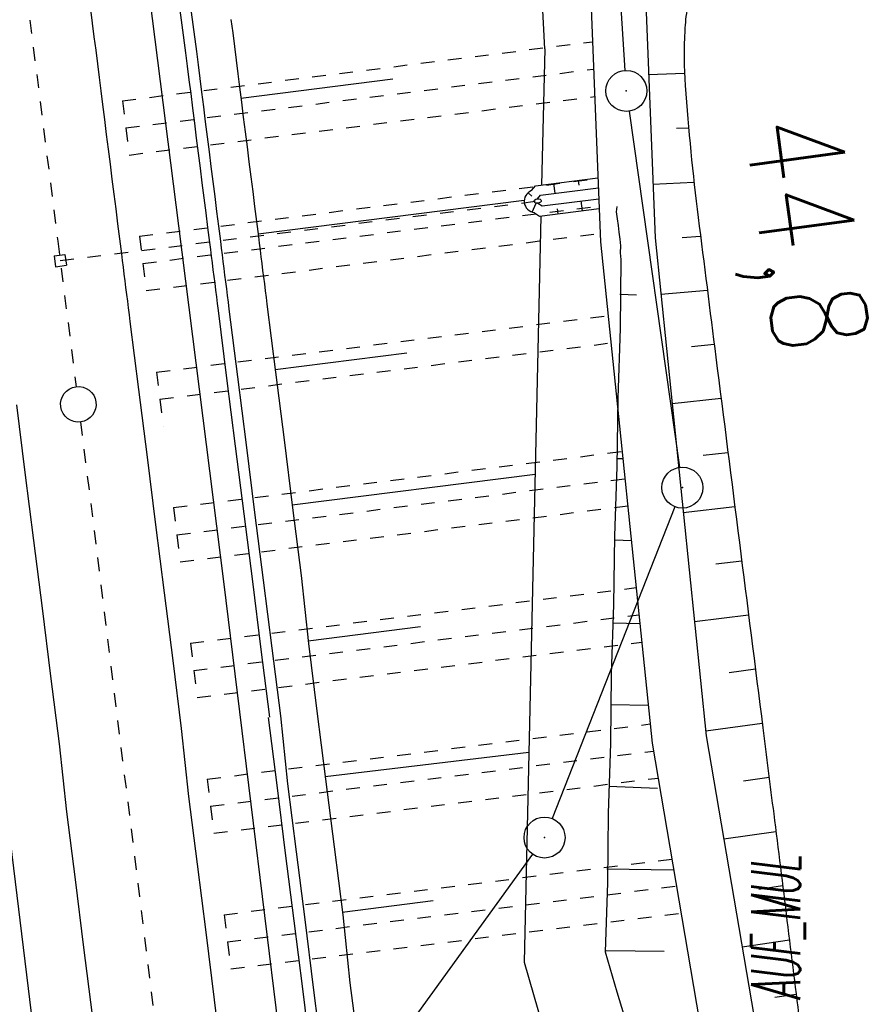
# Model space of a CAD drawing. Extents: x 447693 to 448165, y 439527 to 440695.
# Tile 53 of 88: x 447881 to 447912, y 440076 to 440112. Entities that reach past the tile are written whole.
import ezdxf

# ---------------------------------------------------------------- set-up
doc = ezdxf.new("R2010")
doc.units = 0
doc.header["$LTSCALE"] = 2
doc.header["$MEASUREMENT"] = 0
for name, pattern in [('ACAD_ISO03W100', [0.5, 0.25, -0.25]), ('ACAD_ISO05W100', [0.5, 0.25, -0.25]), ('ACAD_ISO10W100W', [0.5, 0.25, -0.25]), ('AUSGEZOGEN', [0]), ('PUNKTX2', [0.5, 0.25, -0.25])]:
    doc.linetypes.add(name, pattern=pattern)
doc.layers.get('0').update_dxf_attribs({"linetype": 'AUSGEZOGEN'})
for name, color, linetype in [('209-GRENZL-BAB', 7, 'AUSGEZOGEN'), ('209-GRENZP-BAB', 7, 'AUSGEZOGEN'), ('ANMERKUNG', 7, 'CONTINUOUS'), ('BOESCHG', 250, 'AUSGEZOGEN'), ('DB-Bahnachse', 7, 'CONTINUOUS'), ('DB-Gleisachse', 7, 'CONTINUOUS'), ('DB-GRABEN', 15, 'AUSGEZOGEN'), ('DB-HZV-Stützscheiben', 15, 'CONTINUOUS'), ('DB-Ingenieurbauwerke', 15, 'CONTINUOUS'), ('DB-Kabelanlagen', 15, 'CONTINUOUS'), ('FBRTOP', 250, 'AUSGEZOGEN'), ('MULDE', 250, 'AUSGEZOGEN')]:
    doc.layers.add(name, color=color, linetype=linetype)
doc.styles.add('ROMANS', font='romans.shx', dxfattribs={"width": 0.8})

# ---------------------------------------------------------------- blocks, each defined once
blk = doc.blocks.new('GST')
at = {"color": 0}
blk.add_circle((0, 0), 0.75, dxfattribs=at)
blk.add_point((0, 0), dxfattribs=at)

msp = doc.modelspace()

# ---------------------------------------------------------------- linework, layer by layer
at = {"layer": '209-GRENZL-BAB', "flags": 128}
for points in [[(447901.378, 440139.442), (447903.242, 440110.399)], [(447903.395, 440108.907), (447905.235, 440095.883)], [(447905.066, 440094.442), (447900.575, 440083.038)], [(447899.86, 440081.732), (447873.31, 440045.028)]]:
    msp.add_lwpolyline(points, dxfattribs=at)
at = {"layer": 'BOESCHG'}
for p, q in [((447904.105, 440110.244), (447905.416, 440110.296)), ((447905.124, 440108.283), (447905.567, 440108.3)), ((447904.265, 440106.233), (447905.766, 440106.315)), ((447905.333, 440104.288), (447906.006, 440104.333)), ((447904.556, 440102.212), (447906.255, 440102.362)), ((447905.673, 440100.303), (447906.505, 440100.384)), ((447904.967, 440098.214), (447906.756, 440098.41)), ((447906.101, 440096.326), (447907.008, 440096.429)), ((447905.376, 440094.229), (447907.259, 440094.446)), ((447906.562, 440092.353), (447907.51, 440092.466)), ((447905.786, 440090.241), (447907.761, 440090.486)), ((447907.053, 440088.383), (447908.012, 440088.507)), ((447906.197, 440086.249), (447908.262, 440086.528)), ((447907.581, 440084.418), (447908.513, 440084.544)), ((447906.856, 440082.296), (447908.76, 440082.564)), ((447908.138, 440080.457), (447909.008, 440080.583)), ((447907.528, 440078.347), (447909.255, 440078.598)), ((447908.717, 440076.499), (447909.502, 440076.616))]:
    msp.add_line(p, q, dxfattribs=at)
at = {"layer": 'BOESCHG', "flags": 128}
msp.add_lwpolyline([(447895.465, 440189.581, 0.000517), (447898.024, 440185.177, 0.000781), (447899.725, 440182.268, 0.000028), (447901.989, 440178.41, 0.000398), (447902.147, 440178.141, 0.026165), (447903.242, 440176.486, -0.018483), (447904.828, 440174.168, -0.023526), (447905.53, 440172.93, -0.009351), (447907.088, 440169.707, -0.037184), (447908.461, 440166.029, -0.05925), (447908.865, 440163.593, -0.040161), (447908.807, 440161.903, -0.028065), (447908.397, 440159.521, -0.042864), (447907.441, 440156.56, 0.043602), (447906.505, 440153.647, 0.027016), (447906.087, 440151.21, 0.007385), (447905.177, 440142.218, 0.024977), (447904.567, 440125.369, 0.07433), (447905.486, 440119.751, 0.029067), (447905.908, 440118.658, -0.043589), (447906.169, 440117.92, -0.033425), (447906.42, 440116.584, -0.071173), (447906.405, 440115.944, -0.065432), (447906.186, 440115.227, 0.047316), (447905.849, 440114.249, 0.015716), (447905.521, 440112.682, 0.029954), (447905.425, 440111.847, 0.031833), (447905.442, 440109.841, 0.013162), (447905.92, 440105.017, 0.000352), (447906.565, 440099.914, -0.000132), (447908.284, 440086.357, -0.000396), (447908.68, 440083.206, -0.00016), (447909.653, 440075.399)], format="xyb", dxfattribs=at)
at = {"layer": 'DB-Bahnachse', "linetype": 'ACAD_ISO10W100W'}
for p, q in [((447881.227, 440114.223), (447882.498, 440104.156)), ((447882.498, 440104.156), (447883.171, 440098.83)), ((447883.334, 440097.54), (447886.001, 440076.023))]:
    msp.add_line(p, q, dxfattribs=at)
at = {"layer": 'DB-Bahnachse', "linetype": 'Continuous'}
msp.add_ellipse((447883.252, 440098.185), major_axis=(0.46, 0.46), ratio=1, start_param=4.061899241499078, end_param=10.34508454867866, dxfattribs=at)
at = {"layer": 'DB-Gleisachse', "linetype": 'Continuous'}
for p, q in [((447883.697, 440112.623), (447883.759, 440112.127)), ((447883.759, 440112.127), (447883.822, 440111.631)), ((447883.822, 440111.631), (447883.885, 440111.135)), ((447883.885, 440111.135), (447883.947, 440110.639)), ((447883.947, 440110.639), (447884.01, 440110.142)), ((447884.01, 440110.142), (447884.072, 440109.646)), ((447884.072, 440109.646), (447884.135, 440109.15)), ((447884.135, 440109.15), (447884.204, 440108.605)), ((447884.204, 440108.605), (447884.273, 440108.059)), ((447884.273, 440108.059), (447884.342, 440107.513)), ((447884.342, 440107.513), (447884.411, 440106.968)), ((447884.411, 440106.968), (447884.48, 440106.422)), ((447884.48, 440106.422), (447884.549, 440105.876)), ((447884.549, 440105.876), (447884.618, 440105.331)), ((447884.618, 440105.331), (447884.687, 440104.785)), ((447884.687, 440104.785), (447884.755, 440104.239)), ((447884.755, 440104.239), (447884.824, 440103.694)), ((447884.824, 440103.694), (447884.856, 440103.446)), ((447884.856, 440103.446), (447884.887, 440103.198)), ((447884.887, 440103.198), (447884.918, 440102.95)), ((447884.918, 440102.95), (447884.95, 440102.702)), ((447884.95, 440102.702), (447884.981, 440102.454)), ((447884.981, 440102.454), (447885.012, 440102.206)), ((447885.012, 440102.206), (447885.044, 440101.958)), ((447885.044, 440101.958), (447885.075, 440101.709)), ((447885.075, 440101.709), (447885.106, 440101.461)), ((447885.106, 440101.461), (447885.138, 440101.213)), ((447885.138, 440101.213), (447885.451, 440098.733)), ((447885.451, 440098.733), (447885.764, 440096.253)), ((447880.986, 440098.169), (447881.3, 440095.689)), ((447885.764, 440096.253), (447886.077, 440093.773)), ((447881.3, 440095.689), (447881.613, 440093.209)), ((447886.077, 440093.773), (447886.391, 440091.292)), ((447881.613, 440093.209), (447881.926, 440090.728)), ((447886.391, 440091.292), (447886.704, 440088.812)), ((447881.926, 440090.728), (447882.239, 440088.248)), ((447886.704, 440088.812), (447887.017, 440086.332)), ((447882.239, 440088.248), (447882.553, 440085.768)), ((447887.017, 440086.332), (447887.281, 440083.845)), ((447882.553, 440085.768), (447882.816, 440083.281)), ((447887.281, 440083.845), (447887.594, 440081.365)), ((447882.816, 440083.281), (447883.13, 440080.801)), ((447887.594, 440081.365), (447887.908, 440078.885)), ((447883.13, 440080.801), (447883.443, 440078.321)), ((447887.908, 440078.885), (447888.221, 440076.404)), ((447883.443, 440078.321), (447883.756, 440075.84)), ((447888.221, 440076.404), (447888.409, 440074.916))]:
    msp.add_line(p, q, dxfattribs=at)
at = {"layer": 'DB-GRABEN', "linetype": 'Continuous'}
for p, q in [((447900.305, 440111.193), (447900.077, 440115.801)), ((447888.832, 440112.263), (447888.895, 440111.767)), ((447888.895, 440111.767), (447888.957, 440111.271)), ((447888.957, 440111.271), (447889.02, 440110.775)), ((447900.305, 440111.193), (447900.193, 440106.204)), ((447889.02, 440110.775), (447889.083, 440110.279)), ((447889.083, 440110.279), (447889.145, 440109.783)), ((447889.195, 440109.386), (447894.751, 440110.088)), ((447889.145, 440109.783), (447889.214, 440109.238)), ((447889.214, 440109.238), (447889.283, 440108.692)), ((447889.283, 440108.692), (447889.352, 440108.146)), ((447889.352, 440108.146), (447889.421, 440107.601)), ((447889.421, 440107.601), (447889.49, 440107.055)), ((447889.49, 440107.055), (447889.559, 440106.509)), ((447889.559, 440106.509), (447889.628, 440105.964)), ((447899.969, 440106.176), (447902.254, 440106.467)), ((447901.567, 440106.198), (447901.543, 440106.377)), ((447889.628, 440105.964), (447889.697, 440105.418)), ((447899.838, 440105.8), (447899.704, 440105.923)), ((447899.826, 440106.004), (447899.969, 440106.176)), ((447900.155, 440105.837), (447902.269, 440106.106)), ((447900.694, 440105.905), (447900.645, 440106.262)), ((447889.822, 440104.426), (447899.556, 440105.655)), ((447900.038, 440105.696), (447900.155, 440105.837)), ((447900.209, 440105.44), (447902.285, 440105.705)), ((447901.694, 440105.267), (447901.645, 440105.624)), ((447889.697, 440105.418), (447889.766, 440104.872)), ((447899.851, 440105.216), (447899.999, 440105.547)), ((447899.934, 440105.194), (447900.116, 440105.066)), ((447900.058, 440105.547), (447900.209, 440105.44)), ((447900.116, 440105.066), (447902.299, 440105.344)), ((447900.796, 440105.152), (447900.772, 440105.331)), ((447902.94, 440105.426), (447902.925, 440105.224)), ((447902.925, 440105.224), (447902.957, 440104.976)), ((447889.766, 440104.872), (447889.835, 440104.327)), ((447900.167, 440105.072), (447899.553, 440077.786)), ((447902.957, 440104.976), (447902.988, 440104.728)), ((447902.988, 440104.728), (447903.019, 440104.48)), ((447903.019, 440104.48), (447903.051, 440104.232)), ((447889.835, 440104.327), (447889.866, 440104.078)), ((447903.051, 440104.232), (447903.082, 440103.984)), ((447889.866, 440104.078), (447889.897, 440103.83)), ((447889.897, 440103.83), (447889.929, 440103.582)), ((447903.082, 440103.984), (447903.064, 440103.73)), ((447889.929, 440103.582), (447889.96, 440103.334)), ((447903.095, 440103.482), (447903.061, 440100.957)), ((447903.064, 440103.73), (447903.095, 440103.482)), ((447889.96, 440103.334), (447889.991, 440103.086)), ((447889.991, 440103.086), (447890.023, 440102.838)), ((447890.023, 440102.838), (447890.054, 440102.59)), ((447890.054, 440102.59), (447890.085, 440102.342)), ((447890.085, 440102.342), (447890.117, 440102.094)), ((447890.117, 440102.094), (447890.148, 440101.846)), ((447903.053, 440102.216), (447903.661, 440102.192)), ((447890.148, 440101.846), (447890.461, 440099.366)), ((447903.061, 440100.957), (447902.977, 440098.427)), ((447890.449, 440099.465), (447895.26, 440100.073)), ((447890.461, 440099.366), (447890.774, 440096.886)), ((447902.977, 440098.427), (447902.943, 440095.903)), ((447890.774, 440096.886), (447891.088, 440094.405)), ((447902.955, 440096.207), (447903.163, 440096.2)), ((447902.943, 440095.903), (447902.86, 440093.372)), ((447891.075, 440094.505), (447899.955, 440095.626)), ((447891.088, 440094.405), (447891.401, 440091.925)), ((447902.86, 440093.372), (447902.826, 440090.848)), ((447902.879, 440093.224), (447903.471, 440093.209)), ((447891.401, 440091.925), (447891.665, 440089.439)), ((447902.826, 440090.848), (447902.742, 440088.318)), ((447902.808, 440090.191), (447903.783, 440090.17)), ((447891.652, 440089.538), (447895.769, 440090.058)), ((447891.665, 440089.439), (447891.978, 440086.958)), ((447902.742, 440088.318), (447902.708, 440085.794)), ((447902.731, 440087.208), (447904.09, 440087.183)), ((447891.978, 440086.958), (447892.291, 440084.478)), ((447902.708, 440085.794), (447902.631, 440083.214)), ((447892.279, 440084.577), (447899.726, 440085.467)), ((447892.291, 440084.478), (447892.604, 440081.998)), ((447902.655, 440084.225), (447904.428, 440084.146)), ((447902.631, 440083.214), (447902.597, 440080.689)), ((447892.604, 440081.998), (447892.918, 440079.517)), ((447902.584, 440081.192), (447905.021, 440081.157)), ((447902.597, 440080.689), (447902.514, 440078.159)), ((447892.905, 440079.617), (447896.229, 440080.036)), ((447892.918, 440079.517), (447893.181, 440077.031)), ((447902.557, 440078.215), (447904.678, 440078.18)), ((447902.514, 440078.159), (447902.95, 440076.702)), ((447899.553, 440077.786), (447903.608, 440063.909)), ((447893.181, 440077.031), (447893.369, 440075.543)), ((447902.95, 440076.702), (447903.386, 440075.245))]:
    msp.add_line(p, q, dxfattribs=at)
msp.add_ellipse((447900.048, 440105.622), major_axis=(0.493, 0.041), ratio=0.879152, start_param=1.966017, end_param=4.408131, dxfattribs=at)
at = {"layer": 'DB-HZV-Stützscheiben', "linetype": 'PUNKTX2'}
for p, q in [((447884.861, 440109.289), (447902.055, 440111.449)), ((447884.861, 440109.289), (447885.111, 440107.304)), ((447885.111, 440107.304), (447902.135, 440109.444)), ((447885.485, 440104.331), (447902.255, 440106.445)), ((447885.485, 440104.331), (447885.735, 440102.347)), ((447885.735, 440102.347), (447902.336, 440104.44)), ((447886.109, 440099.365), (447902.626, 440101.427)), ((447886.109, 440099.365), (447886.357, 440097.38)), ((447886.729, 440094.406), (447903.136, 440096.461)), ((447886.729, 440094.406), (447886.977, 440092.422)), ((447886.977, 440092.422), (447903.341, 440094.471)), ((447887.347, 440089.445), (447903.648, 440091.48)), ((447887.347, 440089.445), (447887.595, 440087.46)), ((447887.595, 440087.46), (447903.853, 440089.49)), ((447887.965, 440084.48), (447904.161, 440086.496)), ((447887.965, 440084.48), (447888.212, 440082.496)), ((447888.212, 440082.496), (447904.45, 440084.517)), ((447888.58, 440079.519), (447904.954, 440081.551)), ((447888.58, 440079.519), (447888.826, 440077.534)), ((447888.826, 440077.534), (447905.29, 440079.577))]:
    msp.add_line(p, q, dxfattribs=at)
at = {"layer": 'DB-HZV-Stützscheiben', "linetype": 'ACAD_ISO05W100'}
for p, q in [((447884.986, 440108.297), (447902.095, 440110.446)), ((447885.61, 440103.339), (447902.295, 440105.442)), ((447886.233, 440098.372), (447902.728, 440100.432)), ((447886.853, 440093.414), (447903.239, 440095.466)), ((447887.471, 440088.453), (447903.751, 440090.485)), ((447888.088, 440083.488), (447904.282, 440085.503)), ((447888.703, 440078.527), (447905.122, 440080.564))]:
    msp.add_line(p, q, dxfattribs=at)
at = {"layer": 'DB-Ingenieurbauwerke', "linetype": 'Continuous'}
for p, q in [((447885.641, 440114.781), (447886.913, 440104.713)), ((447886.913, 440104.713), (447888.556, 440091.703)), ((447882.365, 440103.615), (447882.761, 440103.668)), ((447882.365, 440103.615), (447882.418, 440103.219)), ((447882.761, 440103.668), (447882.814, 440103.272)), ((447882.418, 440103.219), (447882.814, 440103.272)), ((447888.556, 440091.703), (447892.279, 440061.43)), ((447879.725, 440090.603), (447883.446, 440060.344))]:
    msp.add_line(p, q, dxfattribs=at)
at = {"layer": 'DB-Ingenieurbauwerke', "linetype": 'ACAD_ISO03W100'}
msp.add_line((447882.588, 440103.443), (447900.18, 440105.639), dxfattribs=at)
at = {"layer": 'DB-Ingenieurbauwerke', "linetype": 'Continuous'}
msp.add_ellipse((447900.048, 440105.622), major_axis=(0.134, 0.017), ratio=0.555556, dxfattribs=at)
at = {"layer": 'DB-Kabelanlagen', "linetype": 'Continuous'}
for p, q in [((447885.805, 440121.093), (447887.172, 440111.046)), ((447886.217, 440121.016), (447887.568, 440111.096)), ((447887.172, 440111.046), (447887.234, 440110.55)), ((447887.568, 440111.096), (447887.631, 440110.6)), ((447887.631, 440110.6), (447887.694, 440110.104)), ((447887.234, 440110.55), (447887.297, 440110.054)), ((447887.297, 440110.054), (447887.36, 440109.558)), ((447887.694, 440110.104), (447887.756, 440109.608)), ((447887.36, 440109.558), (447887.428, 440109.012)), ((447887.756, 440109.608), (447887.825, 440109.062)), ((447887.428, 440109.012), (447887.497, 440108.466)), ((447887.825, 440109.062), (447887.894, 440108.516)), ((447887.497, 440108.466), (447887.566, 440107.921)), ((447887.894, 440108.516), (447887.963, 440107.971)), ((447887.566, 440107.921), (447887.635, 440107.375)), ((447887.963, 440107.971), (447888.032, 440107.425)), ((447887.635, 440107.375), (447887.704, 440106.829)), ((447888.032, 440107.425), (447888.101, 440106.879)), ((447887.704, 440106.829), (447887.773, 440106.284)), ((447888.101, 440106.879), (447888.17, 440106.334)), ((447887.773, 440106.284), (447887.842, 440105.738)), ((447888.17, 440106.334), (447888.239, 440105.788)), ((447887.842, 440105.738), (447887.911, 440105.192)), ((447888.239, 440105.788), (447888.308, 440105.242)), ((447887.911, 440105.192), (447887.98, 440104.647)), ((447888.308, 440105.242), (447888.377, 440104.697)), ((447887.98, 440104.647), (447888.049, 440104.101)), ((447888.377, 440104.697), (447888.446, 440104.151)), ((447888.446, 440104.151), (447888.477, 440103.903)), ((447888.049, 440104.101), (447888.08, 440103.853)), ((447888.08, 440103.853), (447888.111, 440103.605)), ((447888.477, 440103.903), (447888.508, 440103.655)), ((447888.111, 440103.605), (447888.143, 440103.357)), ((447888.508, 440103.655), (447888.54, 440103.407)), ((447888.54, 440103.407), (447888.571, 440103.159)), ((447888.143, 440103.357), (447888.174, 440103.109)), ((447888.174, 440103.109), (447888.205, 440102.861)), ((447888.571, 440103.159), (447888.602, 440102.911)), ((447888.205, 440102.861), (447888.237, 440102.613)), ((447888.602, 440102.911), (447888.634, 440102.663)), ((447888.237, 440102.613), (447888.268, 440102.365)), ((447888.268, 440102.365), (447888.299, 440102.117)), ((447888.634, 440102.663), (447888.665, 440102.415)), ((447888.665, 440102.415), (447888.696, 440102.167)), ((447888.299, 440102.117), (447888.331, 440101.869)), ((447888.696, 440102.167), (447888.728, 440101.919)), ((447888.331, 440101.869), (447888.362, 440101.621)), ((447888.362, 440101.621), (447888.675, 440099.14)), ((447888.728, 440101.919), (447888.759, 440101.671)), ((447888.759, 440101.671), (447889.072, 440099.191)), ((447888.675, 440099.14), (447888.989, 440096.66)), ((447889.072, 440099.191), (447889.385, 440096.71)), ((447888.989, 440096.66), (447889.302, 440094.18)), ((447889.385, 440096.71), (447889.699, 440094.23)), ((447889.302, 440094.18), (447889.615, 440091.7)), ((447889.699, 440094.23), (447890.012, 440091.75)), ((447889.615, 440091.7), (447889.928, 440089.219)), ((447890.012, 440091.75), (447890.325, 440089.269)), ((447889.928, 440089.219), (447890.242, 440086.739)), ((447890.325, 440089.269), (447890.639, 440086.789)), ((447890.192, 440086.733), (447890.505, 440084.252)), ((447890.639, 440086.789), (447890.902, 440084.302)), ((447890.902, 440084.302), (447891.215, 440081.822)), ((447890.505, 440084.252), (447890.819, 440081.772)), ((447891.215, 440081.822), (447891.529, 440079.342)), ((447890.819, 440081.772), (447891.132, 440079.292)), ((447891.132, 440079.292), (447891.445, 440076.811)), ((447891.529, 440079.342), (447891.842, 440076.862)), ((447891.445, 440076.811), (447892.455, 440068.675)), ((447891.842, 440076.862), (447892.84, 440068.832))]:
    msp.add_line(p, q, dxfattribs=at)
at = {"layer": 'FBRTOP'}
for points in [[(447863.757, 440675.122, 0.000001), (447863.91, 440674.157, -0.000001), (447871.768, 440624.779), (447883.554, 440550.71, -0.000005), (447893.375, 440488.987, 0.000006), (447903.196, 440427.263, 0.000001), (447911.053, 440377.884, -0.000001), (447918.911, 440328.506), (447930.697, 440254.437, -0.000002), (447938.554, 440205.059, 0.000002), (447946.411, 440155.68), (447958.197, 440081.611), (447966.054, 440032.233, 0.000001), (447971.947, 439995.199, -0.000001), (447977.84, 439958.164, -0.000005), (447983.732, 439921.13, 0.000005), (447989.625, 439884.096, 0.000004), (447997.482, 439834.718, -0.000003), (448005.34, 439785.34, 0), (448016.799, 439713.325, -0.000001), (448024.983, 439661.892, -0.000001), (448032.84, 439612.513, 0.000002), (448040.697, 439563.134), (448042.115, 439554.224, -0.000002)], [(447886.162, 440316.362), (447896.872, 440249.055, -0.000002), (447904.729, 440199.677, 0.000002), (447912.586, 440150.298), (447924.372, 440076.229), (447925.733, 440067.675, 0.000001)]]:
    msp.add_lwpolyline(points, format="xyb", dxfattribs=at)
at = {"layer": 'FBRTOP', "const_width": 0.5}
for points in [[(447874.057, 440515.262, 0.001447), (447878.561, 440486.63, 0.000006), (447888.382, 440424.906, 0.000001), (447896.24, 440375.527, -0.000001), (447904.097, 440326.148), (447915.883, 440252.08, -0.000002), (447923.74, 440202.702, 0.000002), (447931.597, 440153.323), (447943.383, 440079.254), (447951.24, 440029.876, 0.000001), (447957.133, 439992.842, -0.000001), (447963.026, 439955.807, -0.000005), (447968.919, 439918.773, 0.000005), (447974.811, 439881.739, 0.000004), (447982.669, 439832.361, -0.000003), (447990.526, 439782.982, 0), (448001.985, 439710.967, -0.000001), (448010.169, 439659.535, -0.000001), (448018.026, 439610.156, 0.000002), (448025.883, 439560.777), (448027.301, 439551.866, -0.000002)], [(447869.981, 440514.593, -0.002287), (447874.611, 440486.001, 0.000006), (447884.432, 440424.278, 0.000001), (447892.289, 440374.899, -0.000001), (447900.147, 440325.52), (447911.933, 440251.452, -0.000002), (447919.79, 440202.073, 0.000002), (447927.647, 440152.695), (447939.433, 440078.626), (447947.29, 440029.248, 0.000001), (447953.183, 439992.213, -0.000001), (447959.076, 439955.179, -0.000005), (447964.968, 439918.145, 0.000005), (447970.861, 439881.111, 0.000004), (447978.718, 439831.732, -0.000003), (447986.576, 439782.354, 0), (447998.035, 439710.339, -0.000001), (448006.219, 439658.907, -0.000001), (448014.076, 439609.528, 0.000002), (448021.933, 439560.149), (448023.351, 439551.238, -0.000002)]]:
    msp.add_lwpolyline(points, format="xyb", dxfattribs=at)
at = {"layer": 'MULDE'}
for points in [[(447873.267, 440266.709), (447878.128, 440248.681), (447889.283, 440200.895), (447891.894, 440190.723), (447894.806, 440180.74), (447897.079, 440172.739), (447898.374, 440166.039), (447898.924, 440161.997), (447899.42, 440158.067), (447899.103, 440144.21), (447900.908, 440123.522), (447901.859, 440116.344), (447902.348, 440104.13), (447904.233, 440085.796), (447906.722, 440071.151), (447910.539, 440045.338), (447913.244, 440012.741), (447919.621, 439953.48), (447925.602, 439908.57), (447928.693, 439869.766)], [(447901.02, 440161.364), (447901.422, 440158.169), (447901.105, 440144.274), (447902.896, 440123.74), (447903.853, 440116.516), (447904.344, 440104.272), (447906.215, 440086.066), (447908.698, 440071.465)]]:
    msp.add_lwpolyline(points, dxfattribs=at)

# ---------------------------------------------------------------- block references
at = {"layer": '209-GRENZP-BAB', "rotation": 279.0411497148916}
for p in [(447903.291, 440109.65), (447905.34, 440095.14), (447900.3, 440082.34)]:
    msp.add_blockref('GST', p, dxfattribs=at)

# ---------------------------------------------------------------- texts
at = {"layer": 'ANMERKUNG', "style": 'ROMANS', "oblique": 7, "width": 0.5}
msp.add_text('AUF_MUL', height=1.8, rotation=90, dxfattribs=at).set_placement((447909.653, 440076.399))
at = {"layer": 'DB-Bahnachse', "linetype": 'Continuous', "style": 'ROMANS', "oblique": 0, "width": 0.8334}
msp.add_text('44,8', height=3.5, rotation=277.7297, dxfattribs=at).set_placement((447907.595, 440108.543))

doc.saveas('drawing.dxf')
